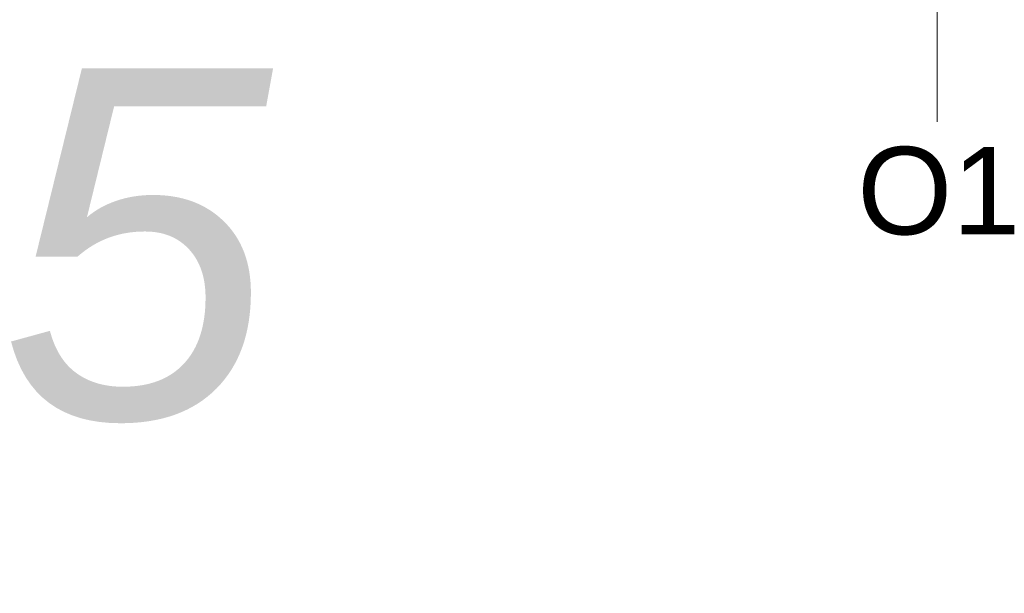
# Model space of a CAD drawing. Header units: millimetres. Extents: x 922208 to 1069538, y -182208 to -99877.
# Tile 137 of 256: x 989613 to 991020, y -174261 to -173441. Entities that reach past the tile are written whole.
import ezdxf

# ---------------------------------------------------------------- set-up
doc = ezdxf.new("R2010")
doc.units = ezdxf.units.MM
doc.header["$MEASUREMENT"] = 0
doc.linetypes.add('HIDDEN', pattern=[20, 10, -10])
doc.layers.add('IS_POWRÓT', color=5, linetype='HIDDEN', lineweight=30)
doc.layers.add('Nowe_220-A Ściany_Nr_pióra__7', color=7, linetype='Continuous', lineweight=13)
doc.layers.add('Nowe_220-A Ściany_Nr_pióra__45', color=7, linetype='Continuous', lineweight=15, true_color=0x40a5ff)
doc.layers.add('Nowe_Adnotacja - Teksty_Nr_pióra__86', color=7, linetype='Continuous', lineweight=20, true_color=0x5555ff)
doc.styles.add('STYL_AUTOMATYCZNY_1', font='arial.ttf')
doc.styles.add('STYL_AUTOMATYCZNY_4', font='times.ttf')

# ---------------------------------------------------------------- blocks, each defined once
blk = doc.blocks.new('parter01')
at = {"layer": 'Nowe_220-A Ściany_Nr_pióra__45', "color": 161, "linetype": 'Continuous', "lineweight": 0, "true_color": 0x40a5ff}
blk.add_line((990924.38408, -113901.8064), (990924.38408, -112550.02068), dxfattribs=at)
at = {"layer": 'Nowe_220-A Ściany_Nr_pióra__7', "color": 7, "linetype": 'Continuous', "lineweight": 0, "insert": (990810.04233, -114064.61289), "char_height": 125, "attachment_point": 7, "style": 'STYL_AUTOMATYCZNY_1'}
blk.add_mtext('\\A1;{\\pql;\\pt0;\\fArial|b0|i0|c238|p0;\\W1.000000;O1\\fArial|b0|i0|c238|p0;\\W1.000000;\\fArial|b0|i0|c238|p0;\\W1.000000;\\fArial|b0|i0|c238|p0;\\W1.000000;}', dxfattribs=at)

msp = doc.modelspace()

# ---------------------------------------------------------------- block references
at = {"layer": 'IS_POWRÓT', "color": 27, "linetype": 'ByBlock', "lineweight": 30}
msp.add_blockref('parter01', (0, -59685.2), dxfattribs=at)

# ---------------------------------------------------------------- next in the draw order: texts
at = {"layer": 'Nowe_Adnotacja - Teksty_Nr_pióra__86', "color": 173, "linetype": 'Continuous', "lineweight": 20, "true_color": 0x5555ff, "insert": (989779.5, -173510.7), "char_height": 500, "attachment_point": 2, "style": 'STYL_AUTOMATYCZNY_4', "bg_fill": 2}
msp.add_mtext('\\pxqc;\\A1;\\fArial|b0|i1|c238|p0;5', dxfattribs=at)

doc.saveas('drawing.dxf')
